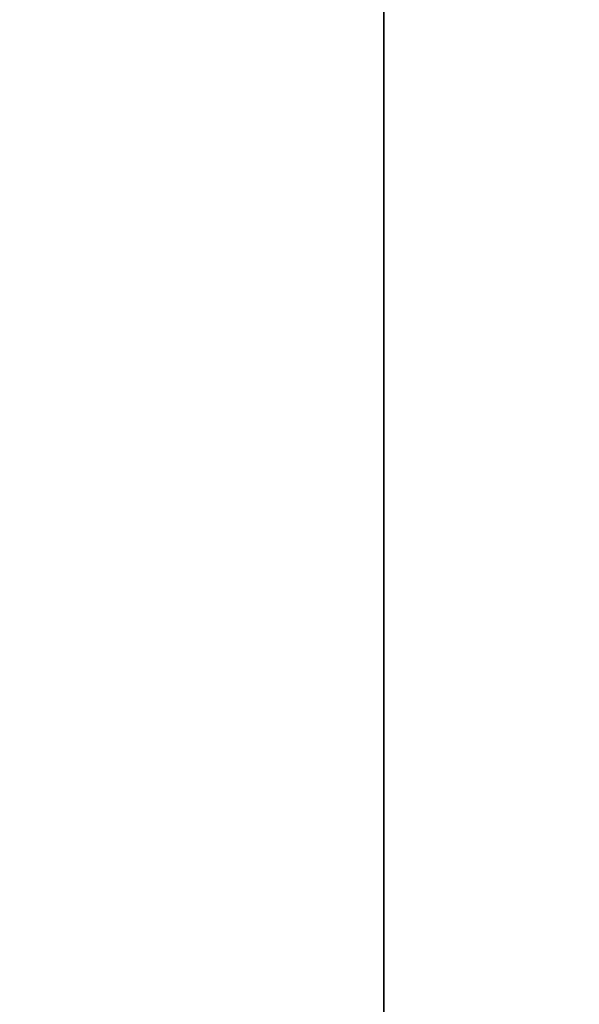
# Model space of a CAD drawing. Header units: millimetres. Extents: x -490 to 6690, y -115 to 152.
# Tile 247 of 256: x 1095 to 1118, y 21 to 61. Entities that reach past the tile are written whole.
import ezdxf

# ---------------------------------------------------------------- set-up
doc = ezdxf.new("R2010")
doc.units = ezdxf.units.MM
doc.layers.add('151', color=253, linetype='Continuous')

# ---------------------------------------------------------------- blocks, each defined once
blk = doc.blocks.new('UG_SURFACE_002')
at = {"layer": '151', "color": 252, "linetype": 'Continuous', "lineweight": 35}
for points in [[(960, -6.2, -7.5), (960, 133.2, -7.5), (1110, 133.2, -7.5), (1110, -6.2, -7.5)], [(2040, -6.2, 2202.5), (2040, 133.2, 2202.5), (960, 133.2, 2202.5), (960, -6.2, 2202.5)], [(1110, -6.2, 2052.5), (1110, 133.2, 2052.5), (1890, 133.2, 2052.5), (1890, -6.2, 2052.5)], [(1110, -6.2, -7.5), (1110, 133.2, -7.5), (1110, 133.2, 2052.5), (1110, -6.2, 2052.5)]]:
    blk.add_3dface(points, dxfattribs=at)

msp = doc.modelspace()

# ---------------------------------------------------------------- linework, layer by layer
at = {"layer": '151', "linetype": 'Continuous', "lineweight": -3}
for p, q in [((1110, -6.2, 2052.5), (1110, 133.2, 2052.5)), ((1110, 133.2, -7.5), (1110, -6.2, -7.5))]:
    msp.add_line(p, q, dxfattribs=at)

# ---------------------------------------------------------------- block references
msp.add_blockref('UG_SURFACE_002', (0, 0), dxfattribs=at)

doc.saveas('drawing.dxf')
